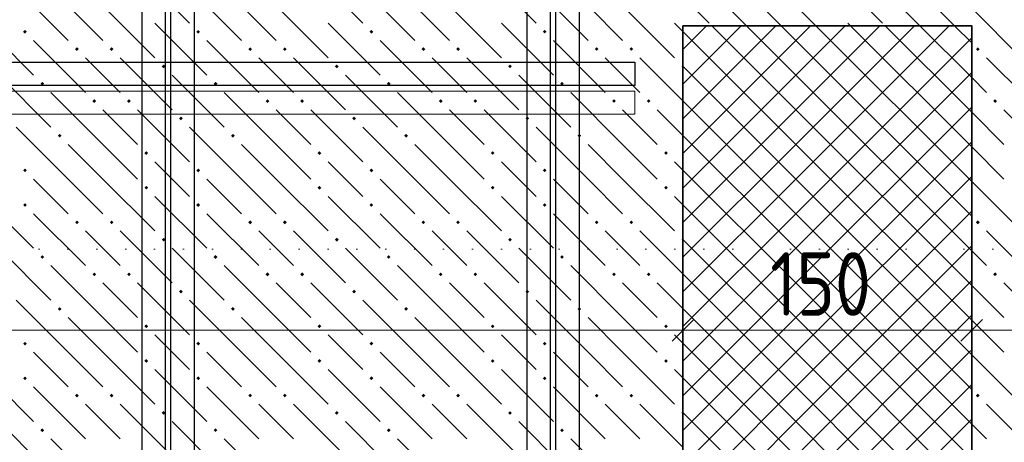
# Model space of a CAD drawing. Header units: millimetres. Extents: x 0 to 42000, y 0 to 29700.
# Tile 21 of 64: x 11891 to 15301, y 16272 to 17735. Entities that reach past the tile are written whole.
import ezdxf

# ---------------------------------------------------------------- set-up
doc = ezdxf.new("R2010")
doc.units = ezdxf.units.MM
doc.linetypes.add('______9', pattern=[100, 0, -100])
for name, color, linetype, lineweight in [('Standard', 7, 'Continuous', 25), ('ЖБ Перекрытие верхний уровень', 7, 'Continuous', 18), ('Обрамление П-обр. равн.', 7, 'Continuous', 25), ('Размерная линия_ общее', 7, 'Continuous', 13), ('Фоновоя арматура Х1', 7, 'Continuous', 25)]:
    doc.layers.add(name, color=color, linetype=linetype, lineweight=lineweight)
doc.layers.add('Утеплитель перекрытие', color=7, linetype='Continuous', true_color=0xa0a0a0)
doc.styles.add('ISOCPEUR', font='txt')

msp = doc.modelspace()

# ---------------------------------------------------------------- hatches: boundary and pattern name
at = {"layer": 'ЖБ Перекрытие верхний уровень', "linetype": 'Continuous', "lineweight": 18, "transparency": 33554687}
for points in [[(11902.8, 17693.5), (11909.3, 17700), (11915.8, 17693.5), (11909.3, 17687)], [(12502.8, 17693.5), (12509.3, 17700), (12515.8, 17693.5), (12509.3, 17687)], [(13102.8, 17693.5), (13109.3, 17700), (13115.8, 17693.5), (13109.3, 17687)], [(13702.8, 17693.5), (13709.3, 17700), (13715.8, 17693.5), (13709.3, 17687)], [(12082.8, 17633.5), (12089.3, 17640), (12095.8, 17633.5), (12089.3, 17627)], [(12202.8, 17633.5), (12209.3, 17640), (12215.8, 17633.5), (12209.3, 17627)], [(12682.8, 17633.5), (12689.3, 17640), (12695.8, 17633.5), (12689.3, 17627)], [(12802.8, 17633.5), (12809.3, 17640), (12815.8, 17633.5), (12809.3, 17627)], [(13282.8, 17633.5), (13289.3, 17640), (13295.8, 17633.5), (13289.3, 17627)], [(13402.8, 17633.5), (13409.3, 17640), (13415.8, 17633.5), (13409.3, 17627)], [(13882.8, 17633.5), (13889.3, 17640), (13895.8, 17633.5), (13889.3, 17627)], [(14002.8, 17633.5), (14009.3, 17640), (14015.8, 17633.5), (14009.3, 17627)], [(15202.8, 17633.5), (15209.3, 17640), (15215.8, 17633.5), (15209.3, 17627)], [(12382.8, 17573.5), (12389.3, 17580), (12395.8, 17573.5), (12389.3, 17567)], [(12982.8, 17573.5), (12989.3, 17580), (12995.8, 17573.5), (12989.3, 17567)], [(13582.8, 17573.5), (13589.3, 17580), (13595.8, 17573.5), (13589.3, 17567)], [(14182.8, 17573.5), (14188.2, 17578.9), (14188.2, 17568.1)], [(11962.8, 17513.5), (11969.3, 17520), (11975.8, 17513.5), (11969.3, 17507)], [(12562.8, 17513.5), (12569.3, 17520), (12575.8, 17513.5), (12569.3, 17507)], [(13162.8, 17513.5), (13169.3, 17520), (13175.8, 17513.5), (13169.3, 17507)], [(13762.8, 17513.5), (13769.3, 17520), (13775.8, 17513.5), (13769.3, 17507)], [(12142.8, 17453.5), (12149.3, 17460), (12155.8, 17453.5), (12149.3, 17447)], [(12262.8, 17453.5), (12269.3, 17460), (12275.8, 17453.5), (12269.3, 17447)], [(12742.8, 17453.5), (12749.3, 17460), (12755.8, 17453.5), (12749.3, 17447)], [(12862.8, 17453.5), (12869.3, 17460), (12875.8, 17453.5), (12869.3, 17447)], [(13342.8, 17453.5), (13349.3, 17460), (13355.8, 17453.5), (13349.3, 17447)], [(13462.8, 17453.5), (13469.3, 17460), (13475.8, 17453.5), (13469.3, 17447)], [(13942.8, 17453.5), (13949.3, 17460), (13955.8, 17453.5), (13949.3, 17447)], [(14062.8, 17453.5), (14069.3, 17460), (14075.8, 17453.5), (14069.3, 17447)], [(15262.8, 17453.5), (15269.3, 17460), (15275.8, 17453.5), (15269.3, 17447)], [(12442.8, 17393.5), (12449.3, 17400), (12455.8, 17393.5), (12449.3, 17387)], [(13042.8, 17393.5), (13049.3, 17400), (13055.8, 17393.5), (13049.3, 17387)], [(13642.8, 17393.5), (13649.3, 17400), (13655.8, 17393.5), (13649.3, 17387)], [(12022.8, 17333.5), (12029.3, 17340), (12035.8, 17333.5), (12029.3, 17327)], [(12622.8, 17333.5), (12629.3, 17340), (12635.8, 17333.5), (12629.3, 17327)], [(13222.8, 17333.5), (13229.3, 17340), (13235.8, 17333.5), (13229.3, 17327)], [(13822.8, 17333.5), (13829.3, 17340), (13835.8, 17333.5), (13829.3, 17327)], [(12322.8, 17273.5), (12329.3, 17280), (12335.8, 17273.5), (12329.3, 17267)], [(12922.8, 17273.5), (12929.3, 17280), (12935.8, 17273.5), (12929.3, 17267)], [(13522.8, 17273.5), (13529.3, 17280), (13535.8, 17273.5), (13529.3, 17267)], [(14122.8, 17273.5), (14129.3, 17280), (14135.8, 17273.5), (14129.3, 17267)], [(11902.8, 17213.5), (11909.3, 17220), (11915.8, 17213.5), (11909.3, 17207)], [(12502.8, 17213.5), (12509.3, 17220), (12515.8, 17213.5), (12509.3, 17207)], [(13102.8, 17213.5), (13109.3, 17220), (13115.8, 17213.5), (13109.3, 17207)], [(13702.8, 17213.5), (13709.3, 17220), (13715.8, 17213.5), (13709.3, 17207)], [(12322.8, 17153.5), (12329.3, 17160), (12335.8, 17153.5), (12329.3, 17147)], [(12922.8, 17153.5), (12929.3, 17160), (12935.8, 17153.5), (12929.3, 17147)], [(13522.8, 17153.5), (13529.3, 17160), (13535.8, 17153.5), (13529.3, 17147)], [(14122.8, 17153.5), (14129.3, 17160), (14135.8, 17153.5), (14129.3, 17147)], [(11902.8, 17093.5), (11909.3, 17100), (11915.8, 17093.5), (11909.3, 17087)], [(12502.8, 17093.5), (12509.3, 17100), (12515.8, 17093.5), (12509.3, 17087)], [(13102.8, 17093.5), (13109.3, 17100), (13115.8, 17093.5), (13109.3, 17087)], [(13702.8, 17093.5), (13709.3, 17100), (13715.8, 17093.5), (13709.3, 17087)], [(12082.8, 17033.5), (12089.3, 17040), (12095.8, 17033.5), (12089.3, 17027)], [(12202.8, 17033.5), (12209.3, 17040), (12215.8, 17033.5), (12209.3, 17027)], [(12682.8, 17033.5), (12689.3, 17040), (12695.8, 17033.5), (12689.3, 17027)], [(12802.8, 17033.5), (12809.3, 17040), (12815.8, 17033.5), (12809.3, 17027)], [(13282.8, 17033.5), (13289.3, 17040), (13295.8, 17033.5), (13289.3, 17027)], [(13402.8, 17033.5), (13409.3, 17040), (13415.8, 17033.5), (13409.3, 17027)], [(13882.8, 17033.5), (13889.3, 17040), (13895.8, 17033.5), (13889.3, 17027)], [(14002.8, 17033.5), (14009.3, 17040), (14015.8, 17033.5), (14009.3, 17027)], [(15202.8, 17033.5), (15209.3, 17040), (15215.8, 17033.5), (15209.3, 17027)], [(12382.8, 16973.5), (12389.3, 16980), (12395.8, 16973.5), (12389.3, 16967)], [(12982.8, 16973.5), (12989.3, 16980), (12995.8, 16973.5), (12989.3, 16967)], [(13582.8, 16973.5), (13589.3, 16980), (13595.8, 16973.5), (13589.3, 16967)], [(14182.8, 16973.5), (14188.2, 16978.9), (14188.2, 16968.1)], [(11962.8, 16913.5), (11969.3, 16920), (11975.8, 16913.5), (11969.3, 16907)], [(12562.8, 16913.5), (12569.3, 16920), (12575.8, 16913.5), (12569.3, 16907)], [(13162.8, 16913.5), (13169.3, 16920), (13175.8, 16913.5), (13169.3, 16907)], [(13762.8, 16913.5), (13769.3, 16920), (13775.8, 16913.5), (13769.3, 16907)], [(12142.8, 16853.5), (12149.3, 16860), (12155.8, 16853.5), (12149.3, 16847)], [(12262.8, 16853.5), (12269.3, 16860), (12275.8, 16853.5), (12269.3, 16847)], [(12742.8, 16853.5), (12749.3, 16860), (12755.8, 16853.5), (12749.3, 16847)], [(12862.8, 16853.5), (12869.3, 16860), (12875.8, 16853.5), (12869.3, 16847)], [(13342.8, 16853.5), (13349.3, 16860), (13355.8, 16853.5), (13349.3, 16847)], [(13462.8, 16853.5), (13469.3, 16860), (13475.8, 16853.5), (13469.3, 16847)], [(13942.8, 16853.5), (13949.3, 16860), (13955.8, 16853.5), (13949.3, 16847)], [(14062.8, 16853.5), (14069.3, 16860), (14075.8, 16853.5), (14069.3, 16847)], [(15262.8, 16853.5), (15269.3, 16860), (15275.8, 16853.5), (15269.3, 16847)], [(12442.8, 16793.5), (12449.3, 16800), (12455.8, 16793.5), (12449.3, 16787)], [(13042.8, 16793.5), (13049.3, 16800), (13055.8, 16793.5), (13049.3, 16787)], [(13642.8, 16793.5), (13649.3, 16800), (13655.8, 16793.5), (13649.3, 16787)], [(12022.8, 16733.5), (12029.3, 16740), (12035.8, 16733.5), (12029.3, 16727)], [(12622.8, 16733.5), (12629.3, 16740), (12635.8, 16733.5), (12629.3, 16727)], [(13222.8, 16733.5), (13229.3, 16740), (13235.8, 16733.5), (13229.3, 16727)], [(13822.8, 16733.5), (13829.3, 16740), (13835.8, 16733.5), (13829.3, 16727)], [(12322.8, 16673.5), (12329.3, 16680), (12335.8, 16673.5), (12329.3, 16667)], [(12922.8, 16673.5), (12929.3, 16680), (12935.8, 16673.5), (12929.3, 16667)], [(13522.8, 16673.5), (13529.3, 16680), (13535.8, 16673.5), (13529.3, 16667)], [(14122.8, 16673.5), (14129.3, 16680), (14135.8, 16673.5), (14129.3, 16667)], [(11902.8, 16613.5), (11909.3, 16620), (11915.8, 16613.5), (11909.3, 16607)], [(12502.8, 16613.5), (12509.3, 16620), (12515.8, 16613.5), (12509.3, 16607)], [(13102.8, 16613.5), (13109.3, 16620), (13115.8, 16613.5), (13109.3, 16607)], [(13702.8, 16613.5), (13709.3, 16620), (13715.8, 16613.5), (13709.3, 16607)], [(12322.8, 16553.5), (12329.3, 16560), (12335.8, 16553.5), (12329.3, 16547)], [(12922.8, 16553.5), (12929.3, 16560), (12935.8, 16553.5), (12929.3, 16547)], [(13522.8, 16553.5), (13529.3, 16560), (13535.8, 16553.5), (13529.3, 16547)], [(14122.8, 16553.5), (14129.3, 16560), (14135.8, 16553.5), (14129.3, 16547)], [(11902.8, 16493.5), (11909.3, 16500), (11915.8, 16493.5), (11909.3, 16487)], [(12502.8, 16493.5), (12509.3, 16500), (12515.8, 16493.5), (12509.3, 16487)], [(13102.8, 16493.5), (13109.3, 16500), (13115.8, 16493.5), (13109.3, 16487)], [(13702.8, 16493.5), (13709.3, 16500), (13715.8, 16493.5), (13709.3, 16487)], [(12082.8, 16433.5), (12089.3, 16440), (12095.8, 16433.5), (12089.3, 16427)], [(12202.8, 16433.5), (12209.3, 16440), (12215.8, 16433.5), (12209.3, 16427)], [(12682.8, 16433.5), (12689.3, 16440), (12695.8, 16433.5), (12689.3, 16427)], [(12802.8, 16433.5), (12809.3, 16440), (12815.8, 16433.5), (12809.3, 16427)], [(13282.8, 16433.5), (13289.3, 16440), (13295.8, 16433.5), (13289.3, 16427)], [(13402.8, 16433.5), (13409.3, 16440), (13415.8, 16433.5), (13409.3, 16427)], [(13882.8, 16433.5), (13889.3, 16440), (13895.8, 16433.5), (13889.3, 16427)], [(14002.8, 16433.5), (14009.3, 16440), (14015.8, 16433.5), (14009.3, 16427)], [(15202.8, 16433.5), (15209.3, 16440), (15215.8, 16433.5), (15209.3, 16427)], [(12382.8, 16373.5), (12389.3, 16380), (12395.8, 16373.5), (12389.3, 16367)], [(12982.8, 16373.5), (12989.3, 16380), (12995.8, 16373.5), (12989.3, 16367)], [(13582.8, 16373.5), (13589.3, 16380), (13595.8, 16373.5), (13589.3, 16367)], [(14182.8, 16373.5), (14188.2, 16378.9), (14188.2, 16368.1)], [(11962.8, 16313.5), (11969.3, 16320), (11975.8, 16313.5), (11969.3, 16307)], [(12562.8, 16313.5), (12569.3, 16320), (12575.8, 16313.5), (12569.3, 16307)], [(13162.8, 16313.5), (13169.3, 16320), (13175.8, 16313.5), (13169.3, 16307)], [(13762.8, 16313.5), (13769.3, 16320), (13775.8, 16313.5), (13769.3, 16307)]]:
    msp.add_hatch(color=7, dxfattribs=at).paths.add_polyline_path(points, flags=16)

# ---------------------------------------------------------------- linework, layer by layer
at = {"layer": 'Standard', "color": 7, "linetype": '______9', "lineweight": 13, "transparency": 33554687}
msp.add_line((22368.4, 16941), (9029.5, 16941), dxfattribs=at)
at = {"layer": 'Standard', "color": 7, "linetype": 'Continuous', "lineweight": 35, "transparency": 33554687}
msp.add_lwpolyline([(14188.2, 17714.3), (15188.2, 17714.3), (15188.2, 14714.3), (14188.2, 14714.3), (14188.2, 17714.3)], dxfattribs=at)
at = {"layer": 'ЖБ Перекрытие верхний уровень', "color": 9, "linetype": 'Continuous', "lineweight": 18, "true_color": 0xc7c7c7, "transparency": 33554687}
for p, q in [((11939.3, 17783.5), (12059.3, 17663.5)), ((12059.3, 17783.5), (12179.3, 17663.5)), ((12179.3, 17783.5), (12359.3, 17603.5)), ((12479.3, 17723.5), (12419.3, 17783.5)), ((12539.3, 17783.5), (12659.3, 17663.5)), ((12659.3, 17783.5), (12779.3, 17663.5)), ((12779.3, 17783.5), (12959.3, 17603.5)), ((13079.3, 17723.5), (13019.3, 17783.5)), ((13139.3, 17783.5), (13259.3, 17663.5)), ((13259.3, 17783.5), (13379.3, 17663.5)), ((13379.3, 17783.5), (13559.3, 17603.5)), ((13679.3, 17723.5), (13619.3, 17783.5)), ((13739.3, 17783.5), (13859.3, 17663.5)), ((13859.3, 17783.5), (13979.3, 17663.5)), ((13979.3, 17783.5), (14159.3, 17603.5)), ((14279.3, 17723.5), (14219.3, 17783.5)), ((14339.3, 17783.5), (14408.5, 17714.3)), ((14459.3, 17783.5), (14528.5, 17714.3)), ((14579.3, 17783.5), (14648.5, 17714.3)), ((14879.3, 17723.5), (14819.3, 17783.5)), ((14939.3, 17783.5), (15008.5, 17714.3)), ((15059.3, 17783.5), (15128.5, 17714.3)), ((11759.3, 17723.5), (11939.3, 17543.5)), ((12359.3, 17723.5), (12539.3, 17543.5)), ((12959.3, 17723.5), (13139.3, 17543.5)), ((13559.3, 17723.5), (13739.3, 17543.5)), ((14159.3, 17723.5), (14188.2, 17694.6)), ((14759.3, 17723.5), (14768.5, 17714.3)), ((11939.3, 17663.5), (12119.3, 17483.5)), ((12539.3, 17663.5), (12719.3, 17483.5)), ((13139.3, 17663.5), (13319.3, 17483.5)), ((13739.3, 17663.5), (13919.3, 17483.5)), ((12179.3, 17543.5), (12119.3, 17603.5)), ((12239.3, 17603.5), (12419.3, 17423.5)), ((12779.3, 17543.5), (12719.3, 17603.5)), ((12839.3, 17603.5), (13019.3, 17423.5)), ((13379.3, 17543.5), (13319.3, 17603.5)), ((13439.3, 17603.5), (13619.3, 17423.5)), ((13979.3, 17543.5), (13919.3, 17603.5)), ((14039.3, 17603.5), (14188.2, 17454.6)), ((15239.3, 17603.5), (15419.3, 17423.5)), ((11819.3, 17543.5), (11999.3, 17363.5)), ((12239.3, 17483.5), (12179.3, 17543.5)), ((12419.3, 17543.5), (12599.3, 17363.5)), ((12839.3, 17483.5), (12779.3, 17543.5)), ((13019.3, 17543.5), (13199.3, 17363.5)), ((13439.3, 17483.5), (13379.3, 17543.5)), ((13619.3, 17543.5), (13799.3, 17363.5)), ((14039.3, 17483.5), (13979.3, 17543.5)), ((12179.3, 17303.5), (11999.3, 17483.5)), ((12779.3, 17303.5), (12599.3, 17483.5)), ((13379.3, 17303.5), (13199.3, 17483.5)), ((13979.3, 17303.5), (13799.3, 17483.5)), ((12179.3, 17423.5), (12299.3, 17303.5)), ((12299.3, 17423.5), (12479.3, 17243.5)), ((12779.3, 17423.5), (12899.3, 17303.5)), ((12899.3, 17423.5), (13079.3, 17243.5)), ((13379.3, 17423.5), (13499.3, 17303.5)), ((13499.3, 17423.5), (13679.3, 17243.5)), ((13979.3, 17423.5), (14099.3, 17303.5)), ((14099.3, 17423.5), (14188.2, 17334.6)), ((15299.3, 17423.5), (15479.3, 17243.5)), ((12059.3, 17183.5), (11879.3, 17363.5)), ((12659.3, 17183.5), (12479.3, 17363.5)), ((13259.3, 17183.5), (13079.3, 17363.5)), ((13859.3, 17183.5), (13679.3, 17363.5)), ((12059.3, 17303.5), (12179.3, 17183.5)), ((12179.3, 17303.5), (12299.3, 17183.5)), ((12659.3, 17303.5), (12779.3, 17183.5)), ((12779.3, 17303.5), (12899.3, 17183.5)), ((13259.3, 17303.5), (13379.3, 17183.5)), ((13379.3, 17303.5), (13499.3, 17183.5)), ((13859.3, 17303.5), (13979.3, 17183.5)), ((13979.3, 17303.5), (14099.3, 17183.5)), ((12419.3, 17183.5), (12359.3, 17243.5)), ((13019.3, 17183.5), (12959.3, 17243.5)), ((13619.3, 17183.5), (13559.3, 17243.5)), ((14188.2, 17214.6), (14159.3, 17243.5)), ((11939.3, 17183.5), (12059.3, 17063.5)), ((12059.3, 17183.5), (12179.3, 17063.5)), ((12179.3, 17183.5), (12359.3, 17003.5)), ((12479.3, 17123.5), (12419.3, 17183.5)), ((12539.3, 17183.5), (12659.3, 17063.5)), ((12659.3, 17183.5), (12779.3, 17063.5)), ((12779.3, 17183.5), (12959.3, 17003.5)), ((13079.3, 17123.5), (13019.3, 17183.5)), ((13139.3, 17183.5), (13259.3, 17063.5)), ((13259.3, 17183.5), (13379.3, 17063.5)), ((13379.3, 17183.5), (13559.3, 17003.5)), ((13679.3, 17123.5), (13619.3, 17183.5)), ((13739.3, 17183.5), (13859.3, 17063.5)), ((13859.3, 17183.5), (13979.3, 17063.5)), ((13979.3, 17183.5), (14159.3, 17003.5)), ((11759.3, 17123.5), (11939.3, 16943.5)), ((12359.3, 17123.5), (12539.3, 16943.5)), ((12959.3, 17123.5), (13139.3, 16943.5)), ((13559.3, 17123.5), (13739.3, 16943.5)), ((14159.3, 17123.5), (14188.2, 17094.6)), ((11939.3, 17063.5), (12119.3, 16883.5)), ((12539.3, 17063.5), (12719.3, 16883.5)), ((13139.3, 17063.5), (13319.3, 16883.5)), ((13739.3, 17063.5), (13919.3, 16883.5)), ((12179.3, 16943.5), (12119.3, 17003.5)), ((12239.3, 17003.5), (12419.3, 16823.5)), ((12779.3, 16943.5), (12719.3, 17003.5)), ((12839.3, 17003.5), (13019.3, 16823.5)), ((13379.3, 16943.5), (13319.3, 17003.5)), ((13439.3, 17003.5), (13619.3, 16823.5)), ((13979.3, 16943.5), (13919.3, 17003.5)), ((14039.3, 17003.5), (14188.2, 16854.6)), ((15239.3, 17003.5), (15419.3, 16823.5)), ((11819.3, 16943.5), (11999.3, 16763.5)), ((12239.3, 16883.5), (12179.3, 16943.5)), ((12419.3, 16943.5), (12599.3, 16763.5)), ((12839.3, 16883.5), (12779.3, 16943.5)), ((13019.3, 16943.5), (13199.3, 16763.5)), ((13439.3, 16883.5), (13379.3, 16943.5)), ((13619.3, 16943.5), (13799.3, 16763.5)), ((14039.3, 16883.5), (13979.3, 16943.5)), ((12179.3, 16703.5), (11999.3, 16883.5)), ((12779.3, 16703.5), (12599.3, 16883.5)), ((13379.3, 16703.5), (13199.3, 16883.5)), ((13979.3, 16703.5), (13799.3, 16883.5)), ((12179.3, 16823.5), (12299.3, 16703.5)), ((12299.3, 16823.5), (12479.3, 16643.5)), ((12779.3, 16823.5), (12899.3, 16703.5)), ((12899.3, 16823.5), (13079.3, 16643.5)), ((13379.3, 16823.5), (13499.3, 16703.5)), ((13499.3, 16823.5), (13679.3, 16643.5)), ((13979.3, 16823.5), (14099.3, 16703.5)), ((14099.3, 16823.5), (14188.2, 16734.6)), ((15299.3, 16823.5), (15479.3, 16643.5)), ((12059.3, 16583.5), (11879.3, 16763.5)), ((12659.3, 16583.5), (12479.3, 16763.5)), ((13259.3, 16583.5), (13079.3, 16763.5)), ((13859.3, 16583.5), (13679.3, 16763.5)), ((12059.3, 16703.5), (12179.3, 16583.5)), ((12179.3, 16703.5), (12299.3, 16583.5)), ((12659.3, 16703.5), (12779.3, 16583.5)), ((12779.3, 16703.5), (12899.3, 16583.5)), ((13259.3, 16703.5), (13379.3, 16583.5)), ((13379.3, 16703.5), (13499.3, 16583.5)), ((13859.3, 16703.5), (13979.3, 16583.5)), ((13979.3, 16703.5), (14099.3, 16583.5)), ((12419.3, 16583.5), (12359.3, 16643.5)), ((13019.3, 16583.5), (12959.3, 16643.5)), ((13619.3, 16583.5), (13559.3, 16643.5)), ((14188.2, 16614.6), (14159.3, 16643.5)), ((11939.3, 16583.5), (12059.3, 16463.5)), ((12059.3, 16583.5), (12179.3, 16463.5)), ((12179.3, 16583.5), (12359.3, 16403.5)), ((12479.3, 16523.5), (12419.3, 16583.5)), ((12539.3, 16583.5), (12659.3, 16463.5)), ((12659.3, 16583.5), (12779.3, 16463.5)), ((12779.3, 16583.5), (12959.3, 16403.5)), ((13079.3, 16523.5), (13019.3, 16583.5)), ((13139.3, 16583.5), (13259.3, 16463.5)), ((13259.3, 16583.5), (13379.3, 16463.5)), ((13379.3, 16583.5), (13559.3, 16403.5)), ((13679.3, 16523.5), (13619.3, 16583.5)), ((13739.3, 16583.5), (13859.3, 16463.5)), ((13859.3, 16583.5), (13979.3, 16463.5)), ((13979.3, 16583.5), (14159.3, 16403.5)), ((11759.3, 16523.5), (11939.3, 16343.5)), ((12359.3, 16523.5), (12539.3, 16343.5)), ((12959.3, 16523.5), (13139.3, 16343.5)), ((13559.3, 16523.5), (13739.3, 16343.5)), ((14159.3, 16523.5), (14188.2, 16494.6)), ((11939.3, 16463.5), (12119.3, 16283.5)), ((12539.3, 16463.5), (12719.3, 16283.5)), ((13139.3, 16463.5), (13319.3, 16283.5)), ((13739.3, 16463.5), (13919.3, 16283.5)), ((12179.3, 16343.5), (12119.3, 16403.5)), ((12239.3, 16403.5), (12419.3, 16223.5)), ((12779.3, 16343.5), (12719.3, 16403.5)), ((12839.3, 16403.5), (13019.3, 16223.5)), ((13379.3, 16343.5), (13319.3, 16403.5)), ((13439.3, 16403.5), (13619.3, 16223.5)), ((13979.3, 16343.5), (13919.3, 16403.5)), ((14039.3, 16403.5), (14188.2, 16254.6)), ((15239.3, 16403.5), (15419.3, 16223.5)), ((11819.3, 16343.5), (11999.3, 16163.5)), ((12239.3, 16283.5), (12179.3, 16343.5)), ((12419.3, 16343.5), (12599.3, 16163.5)), ((12839.3, 16283.5), (12779.3, 16343.5)), ((13019.3, 16343.5), (13199.3, 16163.5)), ((13439.3, 16283.5), (13379.3, 16343.5)), ((13619.3, 16343.5), (13799.3, 16163.5)), ((14039.3, 16283.5), (13979.3, 16343.5)), ((12179.3, 16103.5), (11999.3, 16283.5)), ((12779.3, 16103.5), (12599.3, 16283.5)), ((13379.3, 16103.5), (13199.3, 16283.5)), ((13979.3, 16103.5), (13799.3, 16283.5))]:
    msp.add_line(p, q, dxfattribs=at)
for points in [[(15179.3, 17783.5), (15188.2, 17774.6), (15188.2, 17774.6), (15359.3, 17603.5)], [(15239.3, 17483.5), (15188.2, 17534.6), (15188.2, 17534.6)], [(15188.2, 17414.6), (15188.2, 17414.6), (15299.3, 17303.5)], [(15188.2, 17294.6), (15188.2, 17294.6), (15299.3, 17183.5)], [(15188.2, 17174.6), (15188.2, 17174.6), (15359.3, 17003.5)], [(15239.3, 16883.5), (15188.2, 16934.6), (15188.2, 16934.6)], [(15188.2, 16814.6), (15188.2, 16814.6), (15299.3, 16703.5)], [(15188.2, 16694.6), (15188.2, 16694.6), (15299.3, 16583.5)], [(15188.2, 16574.6), (15188.2, 16574.6), (15359.3, 16403.5)], [(15239.3, 16283.5), (15188.2, 16334.6), (15188.2, 16334.6)]]:
    msp.add_lwpolyline(points, dxfattribs=at)
at = {"layer": 'Обрамление П-обр. равн.', "color": 38, "linetype": 'Continuous', "lineweight": 25, "true_color": 0x5f1e0f, "transparency": 33554687}
for points in [[(12314.9, 13214.3), (12314.9, 18527.7), (12394.9, 18527.7), (12394.9, 13214.3), (12314.9, 13214.3)], [(12494.9, 18547.7), (12494.9, 14467.7), (12414.9, 14467.7), (12414.9, 18547.7), (12494.9, 18547.7)], [(13648.2, 13214.3), (13648.2, 18527.7), (13728.2, 18527.7), (13728.2, 13214.3), (13648.2, 13214.3)], [(13828.2, 18547.7), (13828.2, 14467.7), (13748.2, 14467.7), (13748.2, 18547.7), (13828.2, 18547.7)], [(14021.6, 17507.7), (9941.6, 17507.7), (9941.6, 17587.7), (14021.6, 17587.7), (14021.6, 17507.7)]]:
    msp.add_lwpolyline(points, dxfattribs=at)
at = {"layer": 'Размерная линия_ общее', "color": 251, "linetype": 'Continuous', "lineweight": -3, "true_color": 0x656565, "transparency": 33554687}
for p, q in [((14188.2, 16659.9), (14188.2, 16784.9)), ((15188.2, 16659.9), (15188.2, 16784.9)), ((14188.2, 16659.9), (14188.2, 16534.9)), ((14188.2, 16659.9), (14188.2, 16659.9)), ((15188.2, 16659.9), (15188.2, 16534.9)), ((15188.2, 16659.9), (15188.2, 16659.9))]:
    msp.add_line(p, q, dxfattribs=at)
at = {"layer": 'Размерная линия_ общее', "color": 251, "linetype": 'Continuous', "lineweight": 25, "true_color": 0x656565, "transparency": 33554687}
for p, q in [((14150.7, 16622.4), (14225.8, 16697.4)), ((15150.7, 16622.4), (15225.8, 16697.4))]:
    msp.add_line(p, q, dxfattribs=at)
at = {"layer": 'Размерная линия_ общее', "color": 251, "linetype": 'Continuous', "lineweight": 13, "true_color": 0x656565, "transparency": 33554687}
for p, q in [((8854.9, 16659.9), (14188.2, 16659.9)), ((14188.2, 16659.9), (15188.2, 16659.9)), ((15188.2, 16659.9), (21854.9, 16659.9))]:
    msp.add_line(p, q, dxfattribs=at)
at = {"layer": 'Утеплитель перекрытие', "color": 252, "linetype": 'Continuous', "lineweight": 18, "true_color": 0x8f8f8f, "transparency": 33554687}
for p, q in [((14188.2, 17632.4), (14270.2, 17714.3)), ((14188.2, 17512.4), (14390.2, 17714.3)), ((14188.2, 17392.4), (14510.2, 17714.3)), ((14288.5, 17714.3), (14579.3, 17423.5)), ((14408.5, 17714.3), (14579.3, 17543.5)), ((14528.5, 17714.3), (14579.3, 17663.5)), ((14579.3, 17663.5), (14630.2, 17714.3)), ((14579.3, 17543.5), (14750.2, 17714.3)), ((14579.3, 17423.5), (14870.2, 17714.3)), ((14579.3, 17303.5), (14990.2, 17714.3)), ((14579.3, 17183.5), (15110.2, 17714.3)), ((14648.5, 17714.3), (15188.2, 17174.6)), ((14768.5, 17714.3), (15188.2, 17294.6)), ((14888.5, 17714.3), (15188.2, 17414.6)), ((15008.5, 17714.3), (15188.2, 17534.6)), ((15128.5, 17714.3), (15188.2, 17654.6)), ((14188.2, 17694.6), (14579.3, 17303.5)), ((14579.3, 17063.5), (15188.2, 17672.4)), ((14188.2, 17272.4), (14579.3, 17663.5)), ((14579.3, 17663.5), (15188.2, 17054.6)), ((14188.2, 17574.6), (14579.3, 17183.5)), ((14188.2, 17152.4), (14579.3, 17543.5)), ((14579.3, 16943.5), (15188.2, 17552.4)), ((14579.3, 17543.5), (15188.2, 16934.6)), ((14188.2, 17454.6), (14579.3, 17063.5)), ((14579.3, 16823.5), (15188.2, 17432.4)), ((14188.2, 17032.4), (14579.3, 17423.5)), ((14579.3, 17423.5), (15188.2, 16814.6)), ((14188.2, 17334.6), (14579.3, 16943.5)), ((14188.2, 16912.4), (14579.3, 17303.5)), ((14579.3, 16703.5), (15188.2, 17312.4)), ((14579.3, 17303.5), (15188.2, 16694.6)), ((14188.2, 17214.6), (14579.3, 16823.5)), ((14579.3, 16583.5), (15188.2, 17192.4)), ((14188.2, 16792.4), (14579.3, 17183.5)), ((14579.3, 17183.5), (15179.3, 16583.5)), ((14188.2, 17094.6), (14579.3, 16703.5)), ((14188.2, 16672.4), (14579.3, 17063.5)), ((14579.3, 17063.5), (15059.3, 16583.5)), ((14699.3, 16583.5), (15188.2, 17072.4)), ((14188.2, 16974.6), (14579.3, 16583.5)), ((14819.3, 16583.5), (15188.2, 16952.4)), ((14219.3, 16583.5), (14579.3, 16943.5)), ((14579.3, 16943.5), (14939.3, 16583.5)), ((14188.2, 16854.6), (14459.3, 16583.5)), ((14339.3, 16583.5), (14579.3, 16823.5)), ((14579.3, 16823.5), (14819.3, 16583.5)), ((14939.3, 16583.5), (15188.2, 16832.4)), ((14188.2, 16734.6), (14339.3, 16583.5)), ((15059.3, 16583.5), (15188.2, 16712.4)), ((14459.3, 16583.5), (14579.3, 16703.5)), ((14579.3, 16703.5), (14699.3, 16583.5)), ((14188.2, 16614.6), (14219.3, 16583.5)), ((14188.2, 16552.4), (14219.3, 16583.5)), ((14188.2, 16432.4), (14339.3, 16583.5)), ((14188.2, 16312.4), (14459.3, 16583.5)), ((14188.2, 16192.4), (14579.3, 16583.5)), ((14219.3, 16583.5), (14579.3, 16223.5)), ((14339.3, 16583.5), (14579.3, 16343.5)), ((14459.3, 16583.5), (14579.3, 16463.5)), ((14579.3, 16463.5), (14699.3, 16583.5)), ((14579.3, 16343.5), (14819.3, 16583.5)), ((14579.3, 16223.5), (14939.3, 16583.5)), ((14579.3, 16103.5), (15059.3, 16583.5)), ((14579.3, 15983.5), (15179.3, 16583.5)), ((14579.3, 16583.5), (15188.2, 15974.6)), ((14699.3, 16583.5), (15188.2, 16094.6)), ((14819.3, 16583.5), (15188.2, 16214.6)), ((14939.3, 16583.5), (15188.2, 16334.6)), ((15059.3, 16583.5), (15188.2, 16454.6)), ((15179.3, 16583.5), (15188.2, 16592.4)), ((15179.3, 16583.5), (15188.2, 16574.6)), ((14188.2, 16494.6), (14579.3, 16103.5)), ((14579.3, 15863.5), (15188.2, 16472.4)), ((14188.2, 16072.4), (14579.3, 16463.5)), ((14579.3, 16463.5), (15188.2, 15854.6)), ((14188.2, 16374.6), (14579.3, 15983.5)), ((14188.2, 15952.4), (14579.3, 16343.5)), ((14579.3, 15743.5), (15188.2, 16352.4)), ((14579.3, 16343.5), (15188.2, 15734.6))]:
    msp.add_line(p, q, dxfattribs=at)
at = {"layer": 'Фоновоя арматура Х1', "color": 251, "linetype": 'Continuous', "lineweight": 18, "true_color": 0x656565, "transparency": 33554687}
msp.add_lwpolyline([(14021.6, 17407.7), (5081.6, 17407.7), (5081.6, 17487.7), (14021.6, 17487.7), (14021.6, 17407.7)], dxfattribs=at)
msp.add_lwpolyline([(14021.6, 17407.7), (5081.6, 17407.7), (5081.6, 17487.7), (14021.6, 17487.7), (14021.6, 17407.7)], dxfattribs=at)

# ---------------------------------------------------------------- texts
at = {"layer": 'Размерная линия_ общее', "color": 251, "linetype": 'Continuous', "lineweight": 25, "true_color": 0x656565, "transparency": 33554687, "insert": (14490.2, 16709.9), "char_height": 220, "width": 508.571, "attachment_point": 7, "style": 'ISOCPEUR'}
msp.add_mtext('\\W0.83;150', dxfattribs=at)

doc.saveas('drawing.dxf')
